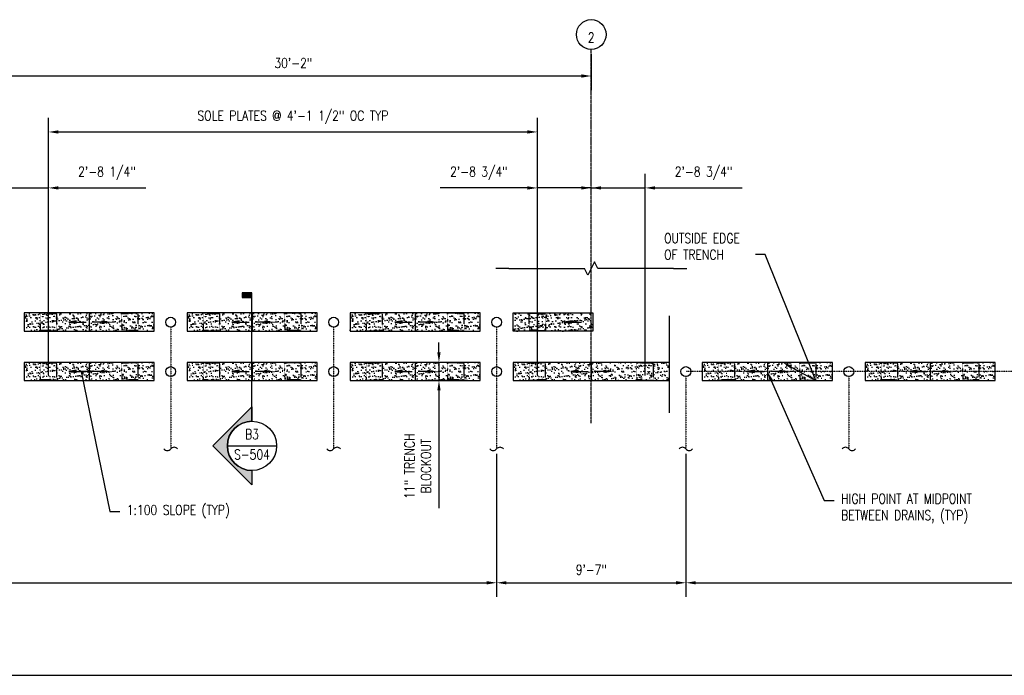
# Model space of a CAD drawing. Header units: inches. Extents: x -1118 to 4898, y -2233 to -529.
# Tile 2 of 124: x -553 to 45, y -2218 to -1819. Entities that reach past the tile are written whole.
import ezdxf
from ezdxf import colors
from ezdxf.entities.mleader import LeaderData, LeaderLine
from ezdxf.enums import TextEntityAlignment as Align
from ezdxf.math import Vec2, Vec3

# ---------------------------------------------------------------- set-up
doc = ezdxf.new("R2010")
doc.units = ezdxf.units.IN
doc.header["$MEASUREMENT"] = 0
doc.linetypes.add('CENTER2', pattern=[1.125, 0.75, -0.125, 0.125, -0.125])
doc.linetypes.add('Dash', pattern=[0.25, 0.125, -0.125])
doc.layers.get('0').update_dxf_attribs({"color": 241})
for name, color, linetype in [('A-DETL-THIN', 1, 'Continuous'), ('A-FLOR-PATT', 8, 'Continuous'), ('A-FLOR-SLOPE', 172, 'Continuous'), ('G-ANNO-SYMB', 2, 'Continuous'), ('P-DRNS-PIPE', 3, 'Dash'), ('S-ANNO-DIMS', 1, 'Continuous'), ('S-ANNO-NOTE', 2, 'Continuous'), ('S-ANNO-SYMB', 2, 'Continuous'), ('S-ANNO-SYMB C', 2, 'Continuous'), ('S-ANNO-TEXT', 2, 'Continuous'), ('S-DOOR-SOLE', 131, 'Dash'), ('S-DOOR-TRNCH', 173, 'Continuous'), ('S-GRID', 1, 'CENTER2'), ('S-GRID-IDEN', 1, 'Continuous')]:
    doc.layers.add(name, color=color, linetype=linetype)
doc.styles.add('Annotative', font='romans.shx', dxfattribs={"width": 0.8, "height": 0.125})
doc.styles.add('Arial', font='romans.shx', dxfattribs={"width": 0.8})
doc.styles.add('ROMANS', font='romans.shx', dxfattribs={"width": 0.8})
doc.dimstyles.new('Annotative', dxfattribs={"dimscale": 0, "dimtxt": 0.125, "dimasz": 0.125, "dimexe": 0.18, "dimexo": 0.0625, "dimgap": 0.09, "dimtad": 1, "dimdec": 3, "dimzin": 3, "dimdsep": 46, "dimlunit": 4, "dimtxsty": 'Annotative', "dimcen": 0.09, "dimclrt": 2, "dimazin": 2, "dimtfac": 1, "dimtdec": 3, "dimtmove": 0, "dimatfit": 0, "dimfxl": 1, "dimtfill": 1, "dimfrac": 2, "dimtolj": 1, "dimtzin": 0, "dimarcsym": 0})
pattern_1 = [(37.5, (-1220.0996, -1290.3875), (-0.125987, 3.8536475), [0, -3.04, 0, -3.4, 0, -3.25]), (7.5, (-1220.0996, -1290.3875), (3.539553, 5.644292), [0, -1.64, 0, -2.74, 0, -1.05]), (327.5, (-1222.5596, -1290.3875), (6.228284, 0.011318), [0, -1, 0, -3.6, 0, -4.7]), (317.5, (-1222.5596, -1290.3875), (6.012253, 1.75535), [0, -0.5, 0, -2.36, 0, -2.7])]

# ---------------------------------------------------------------- blocks, each defined once
blk = doc.blocks.new('Grid - Circle 3_8_-570341-TRENCH LAYOUT PLAN')
at = {"layer": 'S-GRID-IDEN'}
blk.add_circle((0, 0), 0.188, dxfattribs=at)
blk = doc.blocks.new('*D96')
at = {"layer": 'S-ANNO-DIMS', "color": 0, "lineweight": -2, "transparency": 16777216}
for p, q in [((-956.48, -2052.98), (-956.48, -2169.93)), ((-263.48, -2082.98), (-263.48, -2169.93)), ((-950.48, -2161.29), (-269.48, -2161.29))]:
    blk.add_line(p, q, dxfattribs=at)
at = {"layer": 'S-ANNO-DIMS', "color": 0, "transparency": 16777216}
for points in [[(-950.48, -2160.29), (-950.48, -2162.29), (-956.48, -2161.29)], [(-269.48, -2160.29), (-269.48, -2162.29), (-263.48, -2161.29)]]:
    blk.add_solid(points, dxfattribs=at)
at = {"layer": 'S-ANNO-DIMS', "color": 2, "lineweight": -3, "transparency": 16777216, "insert": (-610.1, -2153.4), "char_height": 6, "width": 195.9479, "attachment_point": 5, "style": 'Annotative'}
blk.add_mtext('\\A1;FLOOR DRAINS @ 8\'-3" OC TYP', dxfattribs=at)
blk = doc.blocks.new('*U20')
at = {"linetype": 'Continuous', "lineweight": -3}
blk.add_line((1.125, 0.625), (27.475, 0.625), dxfattribs=at)
at = {"lineweight": -3, "style": 'Arial'}
blk.add_attdef('DRAWING_AREA_TITLE', text='', height=0.187, dxfattribs=at).set_placement((1.374, 0.634), align=Align.BOTTOM_LEFT)
blk.add_attdef('X#', text='', height=0.187, dxfattribs=at).set_placement((0.812, 0.625), align=Align.MIDDLE_CENTER)
blk.add_attdef('SCALE:', text='', height=0.0938, dxfattribs=at).set_placement((1.374, 0.561), align=Align.TOP_LEFT)
blk = doc.blocks.new('*U10')
at = {"lineweight": -3}
blk.add_hatch(color=256, dxfattribs=at).paths.add_polyline_path([(0, 1.876), (0, 1.938), (-0.125, 1.938), (-0.125, 1.876)])
h = blk.add_hatch(color=256, dxfattribs=at)
edge = h.paths.add_edge_path()
edge.add_line((0, -0.312), (0, -0.495))
edge.add_line((0, -0.495), (-0.495, 0))
edge.add_line((-0.495, 0), (0, 0.495))
edge.add_line((0, 0.495), (0, 0.312))
edge.add_arc((0, 0), 0.312, 90, 270)
at = {"linetype": 'Continuous', "lineweight": -3}
blk.add_line((0, 0.312), (0, 1.938), dxfattribs=at)
at = {"lineweight": -3}
for p, q in [((0, 0.495), (-0.495, 0)), ((-0.312, 0), (0.312, 0)), ((-0.495, 0), (0, -0.495))]:
    blk.add_line(p, q, dxfattribs=at)
at = {"lineweight": -3, "flags": 128}
blk.add_lwpolyline([(0, 1.876), (0, 1.938), (-0.125, 1.938), (-0.125, 1.876), (0, 1.876)], close=True, dxfattribs=at)
blk.add_lwpolyline([(0, -0.312), (0, -0.495), (-0.495, 0), (0, 0.495), (0, 0.312, 1), (0, -0.312)], format="xyb", close=True, dxfattribs=at)
blk.add_lwpolyline([(-0.016, -0.312), (-0.016, -0.312)], dxfattribs=at)
blk.add_lwpolyline([(-0.016, -0.312), (-0.016, -0.312)], dxfattribs=at)
at = {"lineweight": -3}
blk.add_circle((0, 0), 0.312, dxfattribs=at)
at = {"linetype": 'Continuous', "lineweight": -3, "style": 'Arial'}
blk.add_attdef('X#', text='', height=0.0938, dxfattribs=at).set_placement((0, 0.047), align=Align.BOTTOM_CENTER)
blk.add_attdef('X-###', text='', height=0.0938, dxfattribs=at).set_placement((0, -0.047), align=Align.TOP_CENTER)
blk = doc.blocks.new('*D94')
at = {"layer": 'S-ANNO-DIMS', "color": 0, "lineweight": -2, "transparency": 16777216}
for p, q in [((-298.5, -2021.38), (-298.5, -2015.38)), ((-281.25, -2027.38), (-307.14, -2027.38)), ((-298.5, -2027.38), (-298.5, -2038.38)), ((-281.25, -2038.38), (-307.14, -2038.38)), ((-298.5, -2044.38), (-298.5, -2116.03))]:
    blk.add_line(p, q, dxfattribs=at)
at = {"layer": 'S-ANNO-DIMS', "color": 0, "transparency": 16777216}
for points in [[(-299.5, -2021.38), (-297.5, -2021.38), (-298.5, -2027.38)], [(-299.5, -2044.38), (-297.5, -2044.38), (-298.5, -2038.38)]]:
    blk.add_solid(points, dxfattribs=at)
at = {"layer": 'S-ANNO-DIMS', "color": 2, "lineweight": -3, "transparency": 16777216, "insert": (-311.39, -2090.45), "char_height": 6, "attachment_point": 5, "rotation": 90, "style": 'Annotative'}
blk.add_mtext('\\A1;11" TRENCH\\PBLOCKOUT', dxfattribs=at)
blk = doc.blocks.new('*U17')
for p, q in [((0.5, 1), (-0.5, -1)), ((1, 0), (0.5, 1)), ((-12.5, 0), (-14.5, 0)), ((-12.5, 0), (-1, 0)), ((-0.5, -1), (-1, 0)), ((12.5, 0), (1, 0)), ((12.5, 0), (14.5, 0))]:
    blk.add_line(p, q)
blk = doc.blocks.new('ARROW')
for p, q in [((-0.09375, -0.015625), (-0.09375, 0.015625)), ((-0.09375, 0.015625), (0, 0)), ((0, 0), (-0.09375, -0.015625))]:
    blk.add_line(p, q)
blk.add_lwpolyline([(-0.09375, 0), (-0.21875, 0)])
blk.add_solid([(-0.09375, 0.015625), (0, 0), (-0.09375, -0.015625)])
blk = doc.blocks.new('*D84')
at = {"layer": 'S-ANNO-DIMS', "color": 0, "lineweight": -2, "transparency": 16777216}
for p, q in [((-263.48, -2082.98), (-263.48, -2169.93)), ((-148.49, -2082.98), (-148.49, -2169.93)), ((-257.48, -2161.29), (-154.49, -2161.29))]:
    blk.add_line(p, q, dxfattribs=at)
at = {"layer": 'S-ANNO-DIMS', "color": 0, "transparency": 16777216}
for points in [[(-257.48, -2160.29), (-257.48, -2162.29), (-263.48, -2161.29)], [(-154.49, -2160.29), (-154.49, -2162.29), (-148.49, -2161.29)]]:
    blk.add_solid(points, dxfattribs=at)
at = {"layer": 'S-ANNO-DIMS', "color": 2, "transparency": 16777216, "insert": (-205.98, -2153.4), "char_height": 6, "attachment_point": 5, "style": 'Annotative', "bg_fill": 3, "box_fill_scale": 1.25, "bg_fill_color": 256, "bg_fill_true_color": 13158600, "bg_fill_transparency": 0}
blk.add_mtext('\\A1;9\'-7"', dxfattribs=at)
blk = doc.blocks.new('*D85')
at = {"layer": 'S-ANNO-DIMS', "color": 0, "lineweight": -2, "transparency": 16777216}
for p, q in [((-148.49, -2082.98), (-148.49, -2169.93)), ((148.51, -2082.98), (148.51, -2169.93)), ((-142.49, -2161.29), (142.51, -2161.29))]:
    blk.add_line(p, q, dxfattribs=at)
at = {"layer": 'S-ANNO-DIMS', "color": 0, "transparency": 16777216}
for points in [[(-142.49, -2160.29), (-142.49, -2162.29), (-148.49, -2161.29)], [(142.51, -2160.29), (142.51, -2162.29), (148.51, -2161.29)]]:
    blk.add_solid(points, dxfattribs=at)
at = {"layer": 'S-ANNO-DIMS', "color": 2, "lineweight": -3, "transparency": 16777216, "char_height": 6, "width": 184.8591, "attachment_point": 5, "style": 'Annotative', "bg_fill": 3, "box_fill_scale": 1.25, "bg_fill_color": 256, "bg_fill_true_color": 13158600, "bg_fill_transparency": 0}
for s, insert in [('\\A1;FLOOR DRAINS @ ', (102.49, -2153.97)), ('\\A1;8\'-3" OC TYP', (102.49, -2169.18))]:
    blk.add_mtext(s, dxfattribs=dict(at, insert=insert))
blk = doc.blocks.new('*D91')
at = {"layer": 'S-ANNO-DIMS', "color": 0, "lineweight": -2, "transparency": 16777216}
for p, q in [((-567.99, -1840.21), (-567.99, -1862.05)), ((-205.99, -1840.21), (-205.99, -1862.05)), ((-561.99, -1853.41), (-211.99, -1853.41))]:
    blk.add_line(p, q, dxfattribs=at)
at = {"layer": 'S-ANNO-DIMS', "color": 0, "transparency": 16777216}
for points in [[(-561.99, -1852.41), (-561.99, -1854.41), (-567.99, -1853.41)], [(-211.99, -1852.41), (-211.99, -1854.41), (-205.99, -1853.41)]]:
    blk.add_solid(points, dxfattribs=at)
at = {"layer": 'S-ANNO-DIMS', "color": 2, "transparency": 16777216, "insert": (-386.99, -1845.52), "char_height": 6, "attachment_point": 5, "style": 'Annotative', "bg_fill": 3, "box_fill_scale": 1.25, "bg_fill_color": 256, "bg_fill_true_color": 13158600, "bg_fill_transparency": 0}
blk.add_mtext('\\A1;30\'-2"', dxfattribs=at)
blk = doc.blocks.new('*D82')
at = {"layer": 'S-ANNO-DIMS', "color": 0, "lineweight": -2, "transparency": 16777216}
for p, q in [((-238.73, -2034.88), (-238.73, -1912.77)), ((-205.98, -1918.41), (-205.98, -1912.77)), ((-244.73, -1921.41), (-297.77, -1921.41)), ((-205.98, -1921.41), (-238.73, -1921.41)), ((-199.98, -1921.41), (-193.98, -1921.41))]:
    blk.add_line(p, q, dxfattribs=at)
at = {"layer": 'S-ANNO-DIMS', "color": 0, "transparency": 16777216}
for points in [[(-244.73, -1920.41), (-244.73, -1922.41), (-238.73, -1921.41)], [(-199.98, -1920.41), (-199.98, -1922.41), (-205.98, -1921.41)]]:
    blk.add_solid(points, dxfattribs=at)
at = {"layer": 'S-ANNO-DIMS', "color": 2, "transparency": 16777216, "insert": (-274.25, -1912.52), "char_height": 6, "attachment_point": 5, "style": 'Annotative', "bg_fill": 3, "box_fill_scale": 1.25, "bg_fill_color": 256, "bg_fill_true_color": 13158600, "bg_fill_transparency": 0}
blk.add_mtext('\\A1;2\'-8 3/4"', dxfattribs=at)
blk = doc.blocks.new('TRENCH SOLE PLATE')
at = {"lineweight": -3, "ltscale": 0.25}
blk.add_lwpolyline([(-5, 5), (-5, -5), (5, -5), (5, 5)], close=True, dxfattribs=at)
for centre in [(-3.5, 3.375), (3.5, 3.375), (-3.5, -3.375), (3.5, -3.375)]:
    blk.add_circle(centre, 0.25, dxfattribs=at)
blk = doc.blocks.new('*D76')
at = {"layer": 'S-ANNO-DIMS', "color": 0, "lineweight": -2, "transparency": 16777216}
for p, q in [((-535.73, -2034.88), (-535.73, -1878.77)), ((-238.73, -2034.88), (-238.73, -1878.77)), ((-529.73, -1887.41), (-244.73, -1887.41))]:
    blk.add_line(p, q, dxfattribs=at)
at = {"layer": 'S-ANNO-DIMS', "color": 0, "transparency": 16777216}
for points in [[(-529.73, -1886.41), (-529.73, -1888.41), (-535.73, -1887.41)], [(-244.73, -1886.41), (-244.73, -1888.41), (-238.73, -1887.41)]]:
    blk.add_solid(points, dxfattribs=at)
at = {"layer": 'S-ANNO-DIMS', "color": 2, "transparency": 16777216, "insert": (-387.23, -1878.52), "char_height": 6, "attachment_point": 5, "style": 'Annotative', "bg_fill": 3, "box_fill_scale": 1.25, "bg_fill_color": 256, "bg_fill_true_color": 13158600, "bg_fill_transparency": 0}
blk.add_mtext('\\A1;SOLE PLATES @ 4\'-1 1/2" OC TYP', dxfattribs=at)
blk = doc.blocks.new('*D77')
at = {"layer": 'S-ANNO-DIMS', "color": 0, "lineweight": -2, "transparency": 16777216}
for p, q in [((-567.99, -1918.41), (-567.99, -1912.77)), ((-535.73, -2034.88), (-535.73, -1912.77)), ((-573.99, -1921.41), (-579.99, -1921.41)), ((-567.99, -1921.41), (-535.73, -1921.41)), ((-529.73, -1921.41), (-476.69, -1921.41))]:
    blk.add_line(p, q, dxfattribs=at)
at = {"layer": 'S-ANNO-DIMS', "color": 0, "transparency": 16777216}
for points in [[(-573.99, -1920.41), (-573.99, -1922.41), (-567.99, -1921.41)], [(-529.73, -1920.41), (-529.73, -1922.41), (-535.73, -1921.41)]]:
    blk.add_solid(points, dxfattribs=at)
at = {"layer": 'S-ANNO-DIMS', "color": 2, "transparency": 16777216, "insert": (-500.21, -1912.52), "char_height": 6, "attachment_point": 5, "style": 'Annotative', "bg_fill": 3, "box_fill_scale": 1.25, "bg_fill_color": 256, "bg_fill_true_color": 13158600, "bg_fill_transparency": 0}
blk.add_mtext('\\A1;2\'-8 1/4"', dxfattribs=at)
blk = doc.blocks.new('*D78')
at = {"layer": 'S-ANNO-DIMS', "color": 0, "lineweight": -2, "transparency": 16777216}
for p, q in [((-206, -1918.41), (-206, -1912.77)), ((-173.25, -2034.88), (-173.25, -1912.77)), ((-212, -1921.41), (-218, -1921.41)), ((-206, -1921.41), (-173.25, -1921.41)), ((-167.25, -1921.41), (-114.21, -1921.41))]:
    blk.add_line(p, q, dxfattribs=at)
at = {"layer": 'S-ANNO-DIMS', "color": 0, "transparency": 16777216}
for points in [[(-212, -1920.41), (-212, -1922.41), (-206, -1921.41)], [(-167.25, -1920.41), (-167.25, -1922.41), (-173.25, -1921.41)]]:
    blk.add_solid(points, dxfattribs=at)
at = {"layer": 'S-ANNO-DIMS', "color": 2, "transparency": 16777216, "insert": (-137.73, -1912.52), "char_height": 6, "attachment_point": 5, "style": 'Annotative', "bg_fill": 3, "box_fill_scale": 1.25, "bg_fill_color": 256, "bg_fill_true_color": 13158600, "bg_fill_transparency": 0}
blk.add_mtext('\\A1;2\'-8 3/4"', dxfattribs=at)
blk = doc.blocks.new('_DotSmall')
at = {"color": 0, "linetype": 'ByBlock', "const_width": 0.5}
blk.add_lwpolyline([(-0.0625, 0, 1), (0.0625, 0, 1)], format="xyb", close=True, dxfattribs=at)

msp = doc.modelspace()

# ---------------------------------------------------------------- hatches: boundary and pattern name
at = {"layer": 'A-FLOR-PATT'}
h = msp.add_hatch(dxfattribs=at)
h.set_pattern_fill('AR-SAND', color=256, scale=2)
h.set_pattern_definition([(37.5, (-1418.0996, -1290.3875), (-0.125987, 3.8536475), [0, -3.04, 0, -3.4, 0, -3.25]), (7.5, (-1418.0996, -1290.3875), (3.539553, 5.644292), [0, -1.64, 0, -2.74, 0, -1.05]), (327.5, (-1420.5596, -1290.3875), (6.228284, 0.011318), [0, -1, 0, -3.6, 0, -4.7]), (317.5, (-1420.5596, -1290.3875), (6.012253, 1.75535), [0, -0.5, 0, -2.36, 0, -2.7])])
h.paths.add_polyline_path([(-471.477, -1997.3807), (-550.477, -1997.3807), (-550.477, -2008.3807), (-471.477, -2008.3807)])
h = msp.add_hatch(dxfattribs=at)
h.set_pattern_fill('AR-SAND', color=256, scale=2)
h.set_pattern_definition([(37.5, (-1319.0996, -1290.3875), (-0.125987, 3.8536475), [0, -3.04, 0, -3.4, 0, -3.25]), (7.5, (-1319.0996, -1290.3875), (3.539553, 5.644292), [0, -1.64, 0, -2.74, 0, -1.05]), (327.5, (-1321.5596, -1290.3875), (6.228284, 0.011318), [0, -1, 0, -3.6, 0, -4.7]), (317.5, (-1321.5596, -1290.3875), (6.012253, 1.75535), [0, -0.5, 0, -2.36, 0, -2.7])])
h.paths.add_polyline_path([(-372.477, -1997.3807), (-451.477, -1997.3807), (-451.477, -2008.3807), (-372.477, -2008.3807)])
h = msp.add_hatch(dxfattribs=at)
h.set_pattern_fill('AR-SAND', color=256, scale=2)
h.set_pattern_definition([(37.5, (-1418.0996, -1320.3875), (-0.125987, 3.8536475), [0, -3.04, 0, -3.4, 0, -3.25]), (7.5, (-1418.0996, -1320.3875), (3.539553, 5.644292), [0, -1.64, 0, -2.74, 0, -1.05]), (327.5, (-1420.5596, -1320.3875), (6.228284, 0.011318), [0, -1, 0, -3.6, 0, -4.7]), (317.5, (-1420.5596, -1320.3875), (6.012253, 1.75535), [0, -0.5, 0, -2.36, 0, -2.7])])
h.paths.add_polyline_path([(-471.477, -2027.3807), (-550.477, -2027.3807), (-550.477, -2038.3807), (-471.477, -2038.3807)])
h = msp.add_hatch(dxfattribs=at)
h.set_pattern_fill('AR-SAND', color=256, scale=2)
h.set_pattern_definition([(37.5, (-1319.0996, -1320.3875), (-0.125987, 3.8536475), [0, -3.04, 0, -3.4, 0, -3.25]), (7.5, (-1319.0996, -1320.3875), (3.539553, 5.644292), [0, -1.64, 0, -2.74, 0, -1.05]), (327.5, (-1321.5596, -1320.3875), (6.228284, 0.011318), [0, -1, 0, -3.6, 0, -4.7]), (317.5, (-1321.5596, -1320.3875), (6.012253, 1.75535), [0, -0.5, 0, -2.36, 0, -2.7])])
h.paths.add_polyline_path([(-372.477, -2027.3807), (-451.477, -2027.3807), (-451.477, -2038.3807), (-372.477, -2038.3807)])
h = msp.add_hatch(dxfattribs=at)
h.set_pattern_fill('AR-SAND', color=256, scale=2)
h.set_pattern_definition([(37.5, (-1006.1123, -1320.3875), (-0.125987, 3.8536475), [0, -3.04, 0, -3.4, 0, -3.25]), (7.5, (-1006.1123, -1320.3875), (3.539553, 5.644292), [0, -1.64, 0, -2.74, 0, -1.05]), (327.5, (-1008.5723, -1320.3875), (6.228284, 0.011318), [0, -1, 0, -3.6, 0, -4.7]), (317.5, (-1008.5723, -1320.3875), (6.012253, 1.75535), [0, -0.5, 0, -2.36, 0, -2.7])])
h.paths.add_polyline_path([(-59.4897, -2027.3807), (-138.4897, -2027.3807), (-138.4897, -2038.3807), (-59.4897, -2038.3807)])
h = msp.add_hatch(dxfattribs=at)
h.set_pattern_fill('AR-SAND', color=256, scale=2)
h.set_pattern_definition([(37.5, (-907.1123, -1320.3875), (-0.125987, 3.8536475), [0, -3.04, 0, -3.4, 0, -3.25]), (7.5, (-907.1123, -1320.3875), (3.539553, 5.644292), [0, -1.64, 0, -2.74, 0, -1.05]), (327.5, (-909.5723, -1320.3875), (6.228284, 0.011318), [0, -1, 0, -3.6, 0, -4.7]), (317.5, (-909.5723, -1320.3875), (6.012253, 1.75535), [0, -0.5, 0, -2.36, 0, -2.7])])
h.paths.add_polyline_path([(39.5103, -2027.3807), (-39.4897, -2027.3807), (-39.4897, -2038.3807), (39.5103, -2038.3807)])

# ---------------------------------------------------------------- linework, layer by layer
at = {"layer": 'A-FLOR-SLOPE', "lineweight": -3}
for p, q in [((-510.977, -1997.3807), (-510.977, -2008.3807)), ((-411.977, -1997.3807), (-411.977, -2008.3807)), ((-312.977, -1997.3807), (-312.977, -2008.3807)), ((-510.977, -2027.3807), (-510.977, -2038.3807)), ((-411.977, -2027.3807), (-411.977, -2038.3807)), ((-312.977, -2027.3807), (-312.977, -2038.3807)), ((-98.9897, -2027.3807), (-98.9897, -2038.3807)), ((0.0103, -2027.3807), (0.0103, -2038.3807))]:
    msp.add_line(p, q, dxfattribs=at)
at = {"layer": 'P-DRNS-PIPE', "lineweight": -3}
for p, q in [((-461.477, -2005.9807), (-461.477, -2079.9807)), ((-362.477, -2005.9807), (-362.477, -2079.9807)), ((-263.477, -2005.9807), (-263.477, -2079.9807)), ((-148.4897, -2035.9807), (-148.4897, -2079.9807)), ((-49.4897, -2035.9807), (-49.4897, -2079.9807))]:
    msp.add_line(p, q, dxfattribs=at)
at = {"layer": 'P-DRNS-PIPE', "linetype": 'Continuous', "lineweight": -3}
for centre in [(-461.477, -2002.9807), (-362.477, -2002.9807), (-263.477, -2002.9807), (-461.477, -2032.9807), (-362.477, -2032.9807), (-263.477, -2032.9807), (-148.4897, -2032.9807), (-49.4897, -2032.9807)]:
    msp.add_circle(centre, 3, dxfattribs=at)
for centre, start, end in [((-463.5395, -2078.4338), 216.8698976, 323.1301024), ((-459.4145, -2081.5275), 36.8698976, 143.1301024), ((-364.5395, -2078.4338), 216.8698976, 323.1301024), ((-360.4145, -2081.5275), 36.8698976, 143.1301024), ((-265.5395, -2078.4338), 216.8698976, 323.1301024), ((-261.4145, -2081.5275), 36.8698976, 143.1301024), ((-150.5522, -2081.5275), 36.8698976, 143.1301024), ((-146.4272, -2078.4338), 216.8698976, 323.1301024), ((-51.5522, -2081.5275), 36.8698976, 143.1301024), ((-47.4272, -2078.4338), 216.8698976, 323.1301024)]:
    msp.add_arc(centre, 2.5781, start, end, dxfattribs=at)
at = {"layer": 'S-ANNO-DIMS'}
msp.add_line((-158.4897, -2057.9807), (-158.4897, -1999.1521), dxfattribs=at)
at = {"layer": 'S-DOOR-SOLE'}
msp.add_line((148.5103, -2032.9807), (-148.4897, -2032.9807), dxfattribs=at)
at = {"layer": 'S-DOOR-TRNCH', "lineweight": -3}
for points in [[(-471.477, -1997.3807), (-550.477, -1997.3807), (-550.477, -2008.3807), (-471.477, -2008.3807)], [(-372.477, -1997.3807), (-451.477, -1997.3807), (-451.477, -2008.3807), (-372.477, -2008.3807)], [(-471.477, -2027.3807), (-550.477, -2027.3807), (-550.477, -2038.3807), (-471.477, -2038.3807)], [(-372.477, -2027.3807), (-451.477, -2027.3807), (-451.477, -2038.3807), (-372.477, -2038.3807)], [(-59.4897, -2027.3807), (-138.4897, -2027.3807), (-138.4897, -2038.3807), (-59.4897, -2038.3807)], [(39.5103, -2027.3807), (-39.4897, -2027.3807), (-39.4897, -2038.3807), (39.5103, -2038.3807)]]:
    msp.add_lwpolyline(points, close=True, dxfattribs=at)
at = {"layer": 'S-GRID', "lineweight": -3}
msp.add_line((-205.9897, -2064.3734), (-205.9897, -1837.206), dxfattribs=at)

# ---------------------------------------------------------------- block references
at = {"layer": 'A-DETL-THIN', "xscale": 4, "yscale": 4, "zscale": 4}
msp.add_blockref('*U17', (-205.9843, -1970.3842), dxfattribs=at)
at = {"layer": 'G-ANNO-SYMB', "lineweight": -3}
ref = msp.add_blockref('*U10', (-412.1017, -2078.1169), dxfattribs=dict(at, xscale=48, yscale=48, zscale=48))
ref.add_attrib('X-###', 'S-504', dxfattribs={"layer": 'S-ANNO-SYMB', "color": 1, "linetype": 'Continuous', "lineweight": -2, "height": 6, "style": 'ROMANS', "width": 0.8}).set_placement((-412.1017, -2080.3669), align=Align.TOP_CENTER)
ref.add_attrib('X#', 'B3', dxfattribs={"layer": 'S-ANNO-TEXT', "color": 1, "linetype": 'Continuous', "lineweight": -2, "height": 6, "style": 'ROMANS', "width": 0.8}).set_placement((-412.1017, -2075.8669), align=Align.BOTTOM_CENTER)
at = {"layer": 'S-ANNO-SYMB', "xscale": -48, "yscale": 48, "zscale": 48, "rotation": 359.9999999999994}
for p in [(-523.3495, -2002.8807), (-424.3495, -2002.8807), (-325.3495, -2002.8807), (-523.3495, -2032.8807), (-424.3495, -2032.8807), (-325.3495, -2032.8807), (-111.3622, -2032.8807), (-12.3622, -2032.8807)]:
    msp.add_blockref('ARROW', p, dxfattribs=at)
at = {"layer": 'S-ANNO-SYMB', "yscale": 48, "zscale": 48}
for p, xscale in [((-498.6045, -2002.8807), 48), ((-399.6045, -2002.8807), 48), ((-222.4745, -2002.8807), -48), ((-498.6045, -2032.8807), 48), ((-399.6045, -2032.8807), 48), ((-86.6172, -2032.8807), 48), ((12.3828, -2032.8807), 48)]:
    msp.add_blockref('ARROW', p, dxfattribs=dict(at, xscale=xscale))
at = {"layer": 'S-ANNO-SYMB C', "lineweight": -3, "xscale": 47.999999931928, "yscale": 47.999999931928, "zscale": 47.999999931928}
msp.add_blockref('*U20', (-1077.4117, -2247.5036), dxfattribs=at)
at = {"layer": 'S-DOOR-SOLE'}
for p in [(-535.727, -2002.8774), (-486.227, -2002.8774), (-436.727, -2002.8774), (-387.227, -2002.8774), (-337.727, -2002.8774), (-535.727, -2032.8774), (-486.227, -2032.8774), (-436.727, -2032.8774), (-387.227, -2032.8774), (-337.727, -2032.8774), (-173.2397, -2032.8772), (-123.7397, -2032.8774), (-74.2397, -2032.8774), (-24.7397, -2032.8774), (24.7603, -2032.8774)]:
    msp.add_blockref('TRENCH SOLE PLATE', p, dxfattribs=at)
at = {"layer": 'S-GRID-IDEN', "lineweight": -3, "xscale": 47.99999999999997, "yscale": 47.99999999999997, "zscale": 47.99999999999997}
msp.add_blockref('Grid - Circle 3_8_-570341-TRENCH LAYOUT PLAN', (-205.9897, -1828.206), dxfattribs=at)

# ---------------------------------------------------------------- texts
at = {"layer": 'S-ANNO-NOTE', "lineweight": -3, "insert": (-206.0373, -1830.0159), "char_height": 6, "width": 4.898268, "attachment_point": 5, "line_spacing_factor": 0.981704, "style": 'Annotative'}
msp.add_mtext('\\pxqc,t3.2,6.4,9.6,12.8,16,19.2,22.4,25.6,28.8,32,35.2,38.4,41.6,44.8,48,51.2,54.4,57.6,60.8,64,67.2,70.4,73.6,76.8,80,83.2,86.4,89.6,92.8,96,99.2,102.4;{2}', dxfattribs=at)

# ---------------------------------------------------------------- dimensions: what is measured, and where the dimension line sits
at = {"layer": 'S-ANNO-DIMS', "lineweight": -3}
dim = msp.add_linear_dim(base=(-298.5023, -2038.3842), p1=(-278.2455, -2027.3842), p2=(-278.2455, -2038.3842), angle=90, text='<> TRENCH\\PBLOCKOUT', dimstyle='Annotative', override={"dimpost": '\\X', "dimtfill": 0}, dxfattribs=at)
dim.commit()
dim.dimension.update_dxf_attribs({"geometry": '*D94', "text_midpoint": (-298.5023, -2090.4503), "dimtype": 160})
dim = msp.add_linear_dim(base=(-263.477, -2161.2892), p1=(-956.477, -2049.9807), p2=(-263.477, -2079.9807), text='FLOOR DRAINS @ 8\'-3" OC TYP', dimstyle='Annotative', override={"dimpost": '\\X', "dimtfill": 0}, dxfattribs=at)
dim.commit()
dim.dimension.update_dxf_attribs({"geometry": '*D96', "text_midpoint": (-610.102, -2161.2892), "dimtype": 160})

# ---------------------------------------------------------------- leaders
at = {"layer": 'S-ANNO-NOTE', "lineweight": -3}
ml = msp.add_multileader_mtext('Standard', dxfattribs=at)
ml.set_content('OUTSIDE EDGE\\POF TRENCH', color=256, style='Annotative')
ml.set_leader_properties(color=1, linetype='ByLayer', lineweight=-1)
ml.build(insert=Vec2(0, 0))
ml.multileader.update_dxf_attribs({"text_right_attachment_type": 3, "dogleg_length": 0.125, "arrow_head_size": 6, "scale": 48})
ctx = ml.context
ctx.base_point, ctx.scale, ctx.char_height, ctx.arrow_head_size, ctx.landing_gap_size, ctx.plane_origin = Vec3(-166.0722, -1951.9514), 48, 6, 6, 4.32, Vec3(-167.7061, -1788.2493)
ctx.right_attachment = 3
notes = []
notes.append((ctx, [(1, (1, 1, 0), (-100.2322, -1961.9514), (-1, 0), 6, [(1, [(-89.6918, -2027.3797), (-69.4269, -2038.3799)], 0, [])])]))
ctx.mtext.insert, ctx.mtext.width, ctx.mtext.flow_direction = Vec3(-161.7522, -1948.9514), 55.247576, 5
ml = msp.add_multileader_mtext('Standard', dxfattribs=at)
ml.set_content('1:100 SLOPE (TYP)', color=256, style='Annotative')
ml.set_leader_properties(color=1, linetype='ByLayer', lineweight=-1)
ml.build(insert=Vec2(0, 0))
ml.multileader.update_dxf_attribs({"text_right_attachment_type": 3, "dogleg_length": 0.125, "arrow_head_size": 6, "scale": 48})
ctx = ml.context
ctx.base_point, ctx.scale, ctx.char_height, ctx.arrow_head_size, ctx.landing_gap_size, ctx.plane_origin = Vec3(-492.4816, -2118.0616), 48, 6, 6, 4.32, Vec3(-465.3879, -2078.9035)
ctx.right_attachment = 3
notes.append((ctx, [(1, (1, 1, 0), (-498.4816, -2118.0616), (1, 0), 6, [(1, [(-506.2293, -2032.8841), (-515.9742, -2032.8841)], 0, [])])]))
ctx.mtext.insert, ctx.mtext.width, ctx.mtext.flow_direction = Vec3(-488.1616, -2114.0616), 74.625012, 5
ml = msp.add_multileader_mtext('Standard', dxfattribs=at)
ml.set_content('3" %%C DRAIN OUTLET (TYP)', color=256, style='Annotative')
ml.set_leader_properties(color=1, linetype='ByLayer', lineweight=-1)
ml.build(insert=Vec2(0, 0))
ml.multileader.update_dxf_attribs({"text_right_attachment_type": 3, "dogleg_length": 0.125, "arrow_head_size": 6, "scale": 48})
ctx = ml.context
ctx.base_point, ctx.scale, ctx.char_height, ctx.arrow_head_size, ctx.landing_gap_size, ctx.plane_origin = Vec3(-821.7947, -2052.3046), 48, 6, 6, 4.32, Vec3(-800.7096, -2041.1357)
ctx.right_attachment = 3
notes.append((ctx, [(1, (1, 1, 0), (-827.7947, -2052.3046), (1, 0), 6, [(1, [(-857.602, -2034.7609)], 0, [])])]))
ctx.mtext.insert, ctx.mtext.width, ctx.mtext.flow_direction = Vec3(-817.4747, -2048.3046), 54.278709, 5
for ctx, leaders in notes:
    for number, flags, end, landing, length, lines in leaders:
        leader = LeaderData()
        leader.index, (leader.has_last_leader_line, leader.has_dogleg_vector, leader.attachment_direction) = number, flags
        leader.last_leader_point, leader.dogleg_vector, leader.dogleg_length = Vec3(end), Vec3(landing), length
        for number, points, colour, breaks in lines:
            line = LeaderLine()
            line.index, line.vertices, line.color, line.breaks = number, Vec3.list(points), colors.encode_raw_color(colour), breaks
            leader.lines.append(line)
        ctx.leaders.append(leader)

# ---------------------------------------------------------------- next in the draw order: dimensions: what is measured, and where the dimension line sits
at = {"layer": 'S-ANNO-DIMS'}
for base, p1, p2, override, picture, middle in [((-205.9897, -1853.4096), (-567.9897, -1837.206), (-205.9897, -1837.206), {"dimpost": '\\X'}, '*D91', (-386.9897, -1845.5182)), ((-148.4897, -2161.2892), (-263.477, -2079.9807), (-148.4897, -2079.9807), {"dimdec": 3, "dimpost": '\\X'}, '*D84', (-205.9834, -2153.3977))]:
    dim = msp.add_linear_dim(base=base, p1=p1, p2=p2, dimstyle='Annotative', override=override, dxfattribs=at)
    dim.commit()
    dim.dimension.update_dxf_attribs({"geometry": picture, "text_midpoint": middle})
dim = msp.add_linear_dim(base=(-205.9834, -1921.4096), p1=(-238.727, -2037.8774), p2=(-205.9834, -1921.4096), dimstyle='Annotative', override={"dimpost": '\\X'}, dxfattribs=at)
dim.commit()
dim.dimension.update_dxf_attribs({"geometry": '*D82', "text_midpoint": (-274.247, -1921.4096), "dimtype": 160})

# ---------------------------------------------------------------- next in the draw order: hatches: boundary and pattern name
at = {"layer": 'A-FLOR-PATT'}
h = msp.add_hatch(dxfattribs=at)
h.set_pattern_fill('AR-SAND', color=256, scale=2)
h.set_pattern_definition(pattern_1)
h.paths.add_polyline_path([(-273.477, -1997.3807), (-352.477, -1997.3807), (-352.477, -2008.3807), (-273.477, -2008.3807)])
h = msp.add_hatch(dxfattribs=at)
h.set_pattern_fill('AR-SAND', color=256, scale=2)
h.set_pattern_definition(pattern_1)
h.paths.add_polyline_path([(-253.477, -1997.3807), (-204.9843, -1997.3841), (-204.9843, -2008.3841), (-253.477, -2008.3807)])
h = msp.add_hatch(dxfattribs=at)
h.set_pattern_fill('AR-SAND', color=256, scale=2)
h.set_pattern_definition([(37.5, (-1220.0996, -1320.3875), (-0.125987, 3.8536475), [0, -3.04, 0, -3.4, 0, -3.25]), (7.5, (-1220.0996, -1320.3875), (3.539553, 5.644292), [0, -1.64, 0, -2.74, 0, -1.05]), (327.5, (-1222.5596, -1320.3875), (6.228284, 0.011318), [0, -1, 0, -3.6, 0, -4.7]), (317.5, (-1222.5596, -1320.3875), (6.012253, 1.75535), [0, -0.5, 0, -2.36, 0, -2.7])])
h.paths.add_polyline_path([(-273.477, -2027.3807), (-352.477, -2027.3807), (-352.477, -2038.3807), (-273.477, -2038.3807)])
h = msp.add_hatch(dxfattribs=at)
h.set_pattern_fill('AR-SAND', color=256, scale=2)
h.set_pattern_definition([(37.5, (-1121.0996, -1320.3875), (-0.125987, 3.8536475), [0, -3.04, 0, -3.4, 0, -3.25]), (7.5, (-1121.0996, -1320.3875), (3.539553, 5.644292), [0, -1.64, 0, -2.74, 0, -1.05]), (327.5, (-1123.5596, -1320.3875), (6.228284, 0.011318), [0, -1, 0, -3.6, 0, -4.7]), (317.5, (-1123.5596, -1320.3875), (6.012253, 1.75535), [0, -0.5, 0, -2.36, 0, -2.7])])
h.paths.add_polyline_path([(-158.4897, -2027.3806), (-253.477, -2027.3807), (-253.477, -2038.3807), (-158.4897, -2038.3806)])

# ---------------------------------------------------------------- next in the draw order: linework, layer by layer
at = {"layer": 'A-FLOR-SLOPE', "lineweight": -3}
msp.add_line((-205.9834, -2027.3803), (-205.9834, -2038.3803), dxfattribs=at)
at = {"layer": 'S-DOOR-TRNCH', "lineweight": -3}
for points in [[(-273.477, -1997.3807), (-352.477, -1997.3807), (-352.477, -2008.3807), (-273.477, -2008.3807)], [(-253.477, -1997.3807), (-204.9843, -1997.3841), (-204.9843, -2008.3841), (-253.477, -2008.3807)], [(-273.477, -2027.3807), (-352.477, -2027.3807), (-352.477, -2038.3807), (-273.477, -2038.3807)], [(-158.4897, -2027.3806), (-253.477, -2027.3807), (-253.477, -2038.3807), (-158.4897, -2038.3806)]]:
    msp.add_lwpolyline(points, close=True, dxfattribs=at)

# ---------------------------------------------------------------- next in the draw order: block references
at = {"layer": 'S-ANNO-SYMB', "xscale": 48, "yscale": 48, "zscale": 48}
for p in [(-300.6045, -2002.8807), (-300.6045, -2032.8807), (-193.6109, -2032.8803)]:
    msp.add_blockref('ARROW', p, dxfattribs=at)
at = {"layer": 'S-ANNO-SYMB', "xscale": -48, "yscale": 48, "zscale": 48, "rotation": 359.9999999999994}
msp.add_blockref('ARROW', (-218.3558, -2032.8803), dxfattribs=at)
at = {"layer": 'S-DOOR-SOLE'}
for p in [(-288.227, -2002.8774), (-288.227, -2032.8774), (-238.727, -2032.8774)]:
    msp.add_blockref('TRENCH SOLE PLATE', p, dxfattribs=at)
at = {"layer": 'S-DOOR-SOLE', "xscale": -1}
msp.add_blockref('TRENCH SOLE PLATE', (-238.727, -2002.8774), dxfattribs=at)

# ---------------------------------------------------------------- next in the draw order: dimensions: what is measured, and where the dimension line sits
at = {"layer": 'S-ANNO-DIMS', "lineweight": -3}
dim = msp.add_linear_dim(base=(148.5103, -2161.2892), p1=(-148.4897, -2079.9807), p2=(148.5103, -2079.9807), text='FLOOR DRAINS @ \\X8\'-3" OC TYP', dimstyle='Annotative', override={"dimpost": '\\X'}, dxfattribs=at)
dim.commit()
dim.dimension.update_dxf_attribs({"geometry": '*D85', "text_midpoint": (102.4943, -2161.2892), "dimtype": 160})

# ---------------------------------------------------------------- next in the draw order: leaders
at = {"layer": 'S-ANNO-NOTE', "lineweight": -3}
ml = msp.add_multileader_mtext('Standard', dxfattribs=at)
ml.set_content('SOLE\\PPLATES', color=256, style='Annotative')
ml.set_leader_properties(color=1, linetype='ByLayer', lineweight=-1)
ml.build(insert=Vec2(0, 0))
ml.multileader.update_dxf_attribs({"text_right_attachment_type": 3, "dogleg_length": 0.125, "arrow_head_size": 6, "scale": 48})
ctx = ml.context
ctx.base_point, ctx.scale, ctx.char_height, ctx.arrow_head_size, ctx.landing_gap_size, ctx.plane_origin = Vec3(-914.109, -1947.2724), 48, 6, 6, 4.32, Vec3(-893.0239, -1936.1035)
ctx.right_attachment = 3
notes = []
notes.append((ctx, [(1, (1, 1, 0), (-920.109, -1947.2724), (1, 0), 6, [(1, [(-930.2742, -1997.8774)], 0, [])])]))
ctx.mtext.insert, ctx.mtext.width, ctx.mtext.flow_direction = Vec3(-909.789, -1944.2724), 54.278709, 5
for ctx, leaders in notes:
    for number, flags, end, landing, length, lines in leaders:
        leader = LeaderData()
        leader.index, (leader.has_last_leader_line, leader.has_dogleg_vector, leader.attachment_direction) = number, flags
        leader.last_leader_point, leader.dogleg_vector, leader.dogleg_length = Vec3(end), Vec3(landing), length
        for number, points, colour, breaks in lines:
            line = LeaderLine()
            line.index, line.vertices, line.color, line.breaks = number, Vec3.list(points), colors.encode_raw_color(colour), breaks
            leader.lines.append(line)
        ctx.leaders.append(leader)

# ---------------------------------------------------------------- next in the draw order: dimensions: what is measured, and where the dimension line sits
at = {"layer": 'S-ANNO-DIMS'}
dim = msp.add_linear_dim(base=(-238.727, -1887.4096), p1=(-535.727, -2037.8774), p2=(-238.727, -2037.8774), text='SOLE PLATES @ 4\'-1 1/2" OC TYP', dimstyle='Annotative', override={"dimpost": '\\X'}, dxfattribs=at)
dim.commit()
dim.dimension.update_dxf_attribs({"geometry": '*D76', "text_midpoint": (-387.227, -1878.5182)})
dim = msp.add_linear_dim(base=(-205.996, -1921.4096), p1=(-173.2523, -2037.8774), p2=(-205.996, -1921.4096), angle=180, dimstyle='Annotative', override={"dimpost": '\\X'}, dxfattribs=at)
dim.commit()
dim.dimension.update_dxf_attribs({"geometry": '*D78', "text_midpoint": (-137.7323, -1921.4096), "dimtype": 160})

# ---------------------------------------------------------------- next in the draw order: leaders
at = {"layer": 'S-ANNO-NOTE', "lineweight": -3}
ml = msp.add_multileader_mtext('Standard', dxfattribs=at)
ml.set_content('HIGH POINT AT MIDPOINT\\PBETWEEN DRAINS, (TYP)', color=256, style='Annotative')
ml.set_leader_properties(color=1, linetype='ByLayer', lineweight=-1)
ml.build(insert=Vec2(0, 0))
ml.multileader.update_dxf_attribs({"text_right_attachment_type": 3, "dogleg_length": 0.125, "arrow_head_size": 6, "scale": 48})
ctx = ml.context
ctx.base_point, ctx.scale, ctx.char_height, ctx.arrow_head_size, ctx.landing_gap_size, ctx.plane_origin = Vec3(-58.4496, -2111.2306), 48, 6, 6, 4.32, Vec3(-155.5274, -2193.2861)
ctx.right_attachment = 3
notes = []
notes.append((ctx, [(1, (1, 1, 0), (-64.4496, -2111.2306), (1, 0), 6, [(0, [(-98.9897, -2032.8798)], 0, [])])]))
ctx.mtext.insert, ctx.mtext.flow_direction = Vec3(-54.1296, -2107.2306), 5
for ctx, leaders in notes:
    for number, flags, end, landing, length, lines in leaders:
        leader = LeaderData()
        leader.index, (leader.has_last_leader_line, leader.has_dogleg_vector, leader.attachment_direction) = number, flags
        leader.last_leader_point, leader.dogleg_vector, leader.dogleg_length = Vec3(end), Vec3(landing), length
        for number, points, colour, breaks in lines:
            line = LeaderLine()
            line.index, line.vertices, line.color, line.breaks = number, Vec3.list(points), colors.encode_raw_color(colour), breaks
            leader.lines.append(line)
        ctx.leaders.append(leader)

# ---------------------------------------------------------------- next in the draw order: dimensions: what is measured, and where the dimension line sits
at = {"layer": 'S-ANNO-DIMS'}
dim = msp.add_linear_dim(base=(-567.9897, -1921.4096), p1=(-535.727, -2037.8774), p2=(-567.9897, -1921.4096), angle=180, dimstyle='Annotative', override={"dimpost": '\\X'}, dxfattribs=at)
dim.commit()
dim.dimension.update_dxf_attribs({"geometry": '*D77', "text_midpoint": (-500.207, -1921.4096), "dimtype": 160})

# ---------------------------------------------------------------- next in the draw order: leaders
at = {"layer": 'S-ANNO-NOTE', "lineweight": -3}
ml = msp.add_multileader_mtext('Standard', dxfattribs=at)
ml.set_content('GROUT\\PFILL', color=256, style='Annotative')
ml.set_leader_properties(color=1, linetype='ByLayer', lineweight=-1)
ml.set_arrow_properties(name='DOTSMALL')
ml.build(insert=Vec2(0, 0))
ml.multileader.update_dxf_attribs({"text_right_attachment_type": 3, "dogleg_length": 0.125, "arrow_head_size": 6, "scale": 48})
ctx = ml.context
ctx.base_point, ctx.scale, ctx.char_height, ctx.arrow_head_size, ctx.landing_gap_size, ctx.plane_origin = Vec3(-847.934, -1946.8336), 48, 6, 6, 4.32, Vec3(-817.9336, -1935.6647)
ctx.right_attachment = 3
notes = []
notes.append((ctx, [(1, (1, 1, 0), (-853.934, -1946.8336), (1, 0), 6, [(1, [(-872.1013, -2002.8807)], 0, [])])]))
ctx.mtext.insert, ctx.mtext.width, ctx.mtext.flow_direction = Vec3(-843.614, -1943.8336), 54.278709, 5
for ctx, leaders in notes:
    for number, flags, end, landing, length, lines in leaders:
        leader = LeaderData()
        leader.index, (leader.has_last_leader_line, leader.has_dogleg_vector, leader.attachment_direction) = number, flags
        leader.last_leader_point, leader.dogleg_vector, leader.dogleg_length = Vec3(end), Vec3(landing), length
        for number, points, colour, breaks in lines:
            line = LeaderLine()
            line.index, line.vertices, line.color, line.breaks = number, Vec3.list(points), colors.encode_raw_color(colour), breaks
            leader.lines.append(line)
        ctx.leaders.append(leader)

doc.saveas('drawing.dxf')
